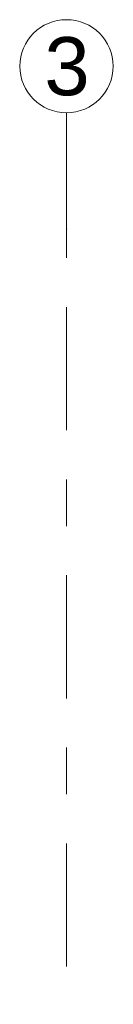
# Model space of a CAD drawing. Header units: metres. Extents: x -3.6 to 84.5, y -11 to 16.8.
# Tile 48 of 229: x 7.63 to 7.83, y 14.689 to 16.805. Entities that reach past the tile are written whole.
import ezdxf

# ---------------------------------------------------------------- set-up
doc = ezdxf.new("R2010")
doc.units = ezdxf.units.M
doc.header["$MEASUREMENT"] = 0
doc.linetypes.add('Strichlinie doppelt', pattern=[0.546806, 0.264583, -0.105833, 0.070556, -0.105833])
doc.layers.add('451 - Universal.Achsen Raster', color=7, linetype='Continuous')
doc.styles.add('ERSTELLTER_STIL_2', font='txt')

msp = doc.modelspace()

# ---------------------------------------------------------------- linework, layer by layer
at = {"layer": '451 - Universal.Achsen Raster', "color": 160, "linetype": 'Strichlinie doppelt', "lineweight": 9, "true_color": 0x3232ff}
for p, q in [((7.73, 16.355), (7.73, 16.605)), ((7.73, -10.585), (7.73, 16.355))]:
    msp.add_line(p, q, dxfattribs=at)
at = {"layer": '451 - Universal.Achsen Raster', "color": 160, "linetype": 'Continuous', "lineweight": 9, "true_color": 0x3232ff}
msp.add_circle((7.73, 16.705), 0.1, dxfattribs=at)
at = {"layer": '451 - Universal.Achsen Raster', "color": 160, "linetype": 'Strichlinie doppelt', "lineweight": 9, "true_color": 0x3232ff}
msp.add_point((7.73, 16.355), dxfattribs=at)
msp.add_point((7.73, 16.355), dxfattribs=at)

# ---------------------------------------------------------------- texts
at = {"layer": '451 - Universal.Achsen Raster', "color": 160, "lineweight": 9, "true_color": 0x3232ff, "insert": (7.6826, 16.7675), "char_height": 0.125, "attachment_point": 1, "style": 'ERSTELLTER_STIL_2'}
msp.add_mtext('\\A1;{\\pql;\\pt0;\\fArial|b0|i0|c0|p38;3}', dxfattribs=at)

doc.saveas('drawing.dxf')
